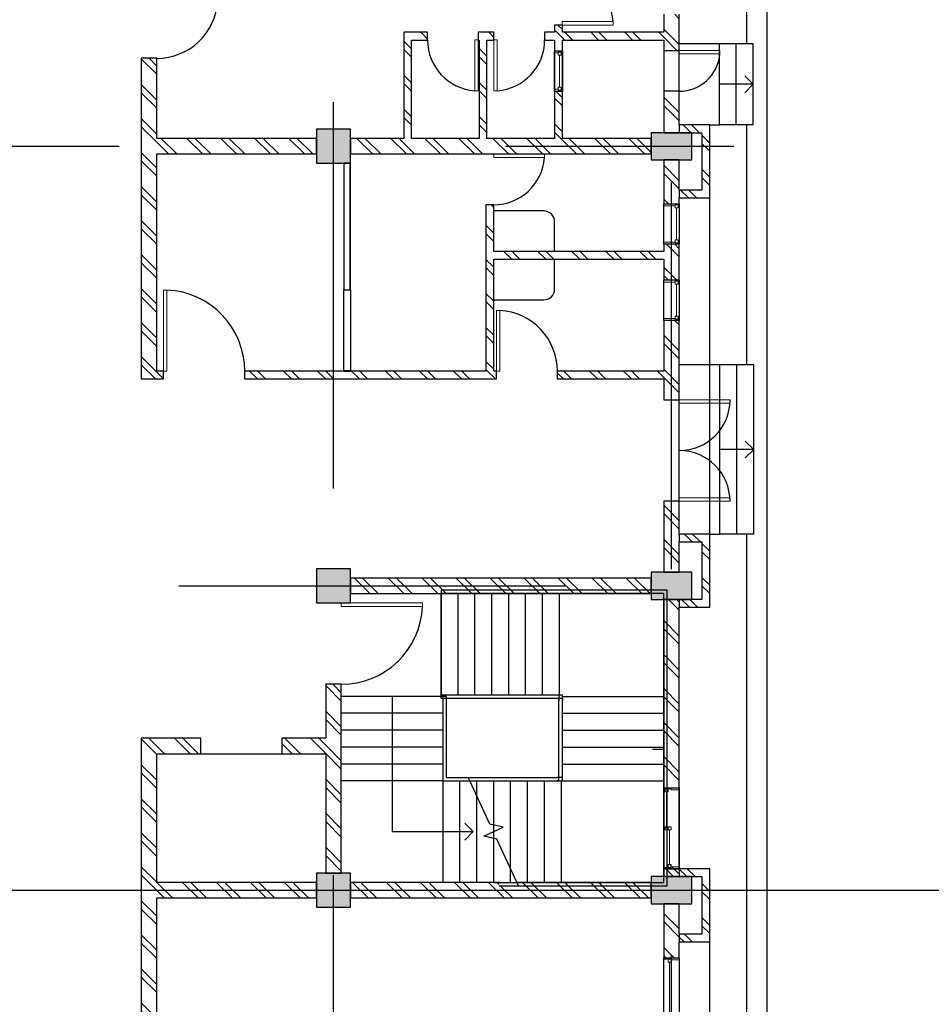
# Model space of a CAD drawing. Header units: inches. Extents: x 0 to 1544102, y -90707 to 23144100.
# Tile 152 of 155: x 1178802 to 1192287, y 710635 to 725193. Entities that reach past the tile are written whole.
import ezdxf

# ---------------------------------------------------------------- set-up
doc = ezdxf.new("R2010")
doc.units = ezdxf.units.IN
doc.header["$LTSCALE"] = 1800
doc.header["$MEASUREMENT"] = 0
for name, pattern in [('CENTRE', [1.5, 0.75, -0.25, 0.25, -0.25]), ('Grid Line', [22.225, 12.7, -3.175, 3.175, -3.175]), ('Overhead', [3.96875, 2.38125, -1.5875])]:
    doc.linetypes.add(name, pattern=pattern)
doc.layers.get('0').update_dxf_attribs({"color": 253})
doc.layers.add('1', color=7, linetype='Continuous')
pattern_1 = [(45, (-45654.37, 31662), (-251.4472, 251.4472), []), (45, (-45654.37, 32043), (-251.4472, 251.4472), [])]

# ---------------------------------------------------------------- blocks, each defined once
blk = doc.blocks.new('M_Single-Flush - D4 -  0750 x 2100mm-341539-Level 1')
at = {"lineweight": 18}
for p, q in [((324, 57), (324, 807)), ((375, 807), (324, 807)), ((375, 57), (375, 807)), ((375, 57), (324, 57))]:
    blk.add_line(p, q, dxfattribs=at)
blk.add_arc((375, 57), 752, 93.8903, 180)
blk = doc.blocks.new('M_Single-Flush - D4 -  0750 x 2100mm-342006-Level 1')
at = {"lineweight": 18}
for p, q in [((324, -57), (324, -807)), ((375, -57), (324, -57)), ((375, -57), (375, -807)), ((375, -807), (324, -807))]:
    blk.add_line(p, q, dxfattribs=at)
blk.add_arc((375, -57), 752, 180, 266.1097)
blk = doc.blocks.new('M_Single-Flush - D3 0900 x 2100mm-346452-Level 1')
at = {"lineweight": 18}
for p, q in [((399, -115), (399, -1015)), ((450, -115), (399, -115)), ((450, -115), (450, -1015)), ((450, -1015), (399, -1015))]:
    blk.add_line(p, q, dxfattribs=at)
blk.add_arc((450, -115), 902, 180, 266.7576)
blk = doc.blocks.new('Top Rail Type - Top Rail_Internal_-365579-Level 1')
at = {"linetype": 'Overhead'}
for p, q in [((19364, -21388), (19364, -21513)), ((20508, -21388), (19364, -21388)), ((20633, -21388), (20508, -21388)), ((20633, -22758), (20633, -21388)), ((19364, -21513), (19364, -23181)), ((19414, -21438), (19414, -21513)), ((20508, -21438), (19414, -21438)), ((19414, -21513), (19414, -23181)), ((20583, -21438), (20508, -21438)), ((20583, -22781), (20583, -21438)), ((19414, -23181), (19364, -23181))]:
    blk.add_line(p, q, dxfattribs=at)
for p, q in [((20633, -22758), (20583, -22781)), ((20583, -22781), (20583, -22781)), ((20583, -23033), (20583, -22781)), ((20633, -23033), (20633, -22758)), ((19383, -23108), (19383, -23158)), ((19383, -23108), (20583, -23108)), ((20583, -23108), (20583, -23033)), ((20633, -23158), (20633, -23033)), ((19383, -23158), (20633, -23158))]:
    blk.add_line(p, q)
blk = doc.blocks.new('M_Double-Flush - D2 1500 x 2100mm-359630-Level 1')
at = {"lineweight": 18}
for p, q in [((-750, 865), (-699, 865)), ((-750, 115), (-750, 865)), ((-699, 115), (-699, 865)), ((699, 115), (699, 863)), ((750, 115), (750, 865)), ((-750, 115), (-699, 115)), ((750, 115), (699, 115))]:
    blk.add_line(p, q, dxfattribs=at)
for centre, start, end in [((-750, 115), 0, 90), ((750, 115), 90, 180)]:
    blk.add_arc(centre, 750, start, end)
blk = doc.blocks.new('M_Sliding with Trim - W2 2500 x1200mm-430503-Level 1')
at = {"lineweight": 18}
for p, q in [((-1218.25, 115), (-1250, 115)), ((-1218.25, -7.1), (-1218.25, 115)), ((1218.25, 115), (1250, 115)), ((1218.25, -7.1), (1218.25, 115)), ((1250, 115), (1250, -115)), ((-1250, -115), (-1230.95, -115)), ((-1230.95, -7.1), (-1218.25, -7.1)), ((-1230.95, -115), (-1230.95, -7.1)), ((-1186.5, -51.55), (-1230.95, -51.55)), ((-1218.25, -7.1), (-1186.5, -7.1)), ((-1186.5, -7.1), (-1186.5, -51.55)), ((-22.225, -29.325), (-1186.5, -29.325)), ((-22.225, -7.1), (22.225, -7.1)), ((-22.225, -96), (-22.225, -7.1)), ((22.225, -51.55), (-22.225, -51.55)), ((22.225, -96), (-22.225, -96)), ((22.225, -7.1), (22.225, -96)), ((22.225, -73.775), (1186.5, -73.775)), ((1186.5, -51.55), (1230.95, -51.55)), ((1186.5, -96), (1186.5, -51.55)), ((1230.95, -96), (1186.5, -96)), ((1230.95, -7.1), (1218.25, -7.1)), ((1230.95, -115), (1230.95, -7.1)), ((1250, -115), (1230.95, -115))]:
    blk.add_line(p, q, dxfattribs=at)
blk = doc.blocks.new('M_Single-Flush - 600 x 2100mm-624085-Level 1')
at = {"lineweight": 18}
for p, q in [((249, -115), (249, -715)), ((300, -115), (249, -115)), ((300, -115), (300, -715)), ((300, -715), (249, -715))]:
    blk.add_line(p, q, dxfattribs=at)
blk.add_arc((300, -115), 602, 180, 265.1377)
blk = doc.blocks.new('M_Single-Flush - D5 1200 x 2100mm-680660-Level 1')
at = {"lineweight": 18}
for p, q in [((549, -57), (549, -1258)), ((600, -57), (549, -57)), ((600, -57), (600, -1258)), ((600, -1258), (549, -1258))]:
    blk.add_line(p, q, dxfattribs=at)
blk.add_arc((600, -57), 1202, 180, 267.5676)
blk = doc.blocks.new('M_Single-Flush - D3 0900 x 2100mm-346477-Level 1')
at = {"lineweight": 18}
for p, q in [((399, -57), (399, -958)), ((450, -57), (399, -57)), ((450, -57), (450, -958)), ((450, -958), (399, -958))]:
    blk.add_line(p, q, dxfattribs=at)
blk.add_arc((450, -57), 902, 180, 266.7576)
blk = doc.blocks.new('M_Single-Flush - D4 -  0750 x 2100mm-649197-Level 1')
at = {"lineweight": 18}
for p, q in [((324, -57), (324, -807)), ((375, -57), (324, -57)), ((375, -57), (375, -807)), ((375, -807), (324, -807))]:
    blk.add_line(p, q, dxfattribs=at)
blk.add_arc((375, -57), 752, 180, 266.1097)
blk = doc.blocks.new('M_Transom - V1 600 X 600-622763-Level 1')
at = {"lineweight": 18}
for p, q in [((-306.35, 115), (-338.1, 115)), ((-306.35, 115), (-306.35, -51.55)), ((230.15, 115), (261.9, 115)), ((230.15, -51.55), (230.15, 115)), ((-338.1, -115), (-319.05, -115)), ((-319.05, -51.55), (-274.6, -51.55)), ((-319.05, -96), (-319.05, -51.55)), ((-319.05, -51.55), (-306.35, -51.55)), ((-319.05, -51.55), (-319.05, -115)), ((-319.05, -96), (-274.6, -96)), ((-274.6, -96), (-274.6, -51.55)), ((-274.6, -73.775), (198.4, -73.775)), ((198.4, -96), (198.4, -51.55)), ((242.85, -51.55), (198.4, -51.55)), ((242.85, -96), (198.4, -96)), ((230.15, -51.55), (242.85, -51.55)), ((242.85, -96), (242.85, -51.55)), ((242.85, -51.55), (242.85, -115)), ((261.9, -115), (242.85, -115))]:
    blk.add_line(p, q, dxfattribs=at)
blk = doc.blocks.new('M_Single-Flush - FD 1200 x 2100mm-642924-Level 1')
at = {"lineweight": 18}
for p, q in [((549, -115), (549, -1316)), ((600, -115), (549, -115)), ((600, -115), (600, -1316)), ((600, -1316), (549, -1316))]:
    blk.add_line(p, q, dxfattribs=at)
blk.add_arc((600, -115), 1202, 180, 267.5676)
blk = doc.blocks.new('M_Sliding with Trim - W3 1200 x1200mm-430111-Level 1')
at = {"lineweight": 18}
for p, q in [((-600, 115), (-580.95, 115)), ((-580.95, 115), (-580.95, 7.1)), ((-536.5, 51.55), (-580.95, 51.55)), ((-580.95, 7.1), (-568.25, 7.1)), ((-568.25, 7.1), (-536.5, 7.1)), ((-568.25, 7.1), (-568.25, -115)), ((-536.5, 7.1), (-536.5, 51.55)), ((-22.225, 29.325), (-536.5, 29.325)), ((-22.225, 96), (-22.225, 7.1)), ((22.225, 96), (-22.225, 96)), ((22.225, 51.55), (-22.225, 51.55)), ((-22.225, 7.1), (22.225, 7.1)), ((22.225, 7.1), (22.225, 96)), ((22.225, 73.775), (536.5, 73.775)), ((536.5, 96), (536.5, 51.55)), ((580.95, 96), (536.5, 96)), ((536.5, 51.55), (580.95, 51.55)), ((568.25, 7.1), (568.25, -115)), ((580.95, 7.1), (568.25, 7.1)), ((580.95, 115), (580.95, 7.1)), ((600, 115), (580.95, 115)), ((600, -115), (600, 115)), ((-568.25, -115), (-600, -115)), ((568.25, -115), (600, -115))]:
    blk.add_line(p, q, dxfattribs=at)
blk = doc.blocks.new('M_Transom - V1 600 X 600-762079-Level 2')
at = {"lineweight": 18}
for p, q in [((-338.1, 57.5), (-319.05, 57.5)), ((-319.05, -5.95), (-319.05, 57.5)), ((-319.05, 38.5), (-319.05, -5.95)), ((-319.05, 38.5), (-274.6, 38.5)), ((-274.6, 38.5), (-274.6, -5.95)), ((-274.6, 16.275), (198.4, 16.275)), ((198.4, 38.5), (198.4, -5.95)), ((242.85, 38.5), (198.4, 38.5)), ((242.85, -5.95), (242.85, 57.5)), ((261.9, 57.5), (242.85, 57.5)), ((242.85, 38.5), (242.85, -5.95)), ((-306.35, -57.5), (-338.1, -57.5)), ((-319.05, -5.95), (-274.6, -5.95)), ((-319.05, -5.95), (-306.35, -5.95)), ((-306.35, -57.5), (-306.35, -5.95)), ((242.85, -5.95), (198.4, -5.95)), ((230.15, -5.95), (242.85, -5.95)), ((230.15, -5.95), (230.15, -57.5)), ((230.15, -57.5), (261.9, -57.5))]:
    blk.add_line(p, q, dxfattribs=at)
blk = doc.blocks.new('A$C6CC2746C')
at = {"lineweight": 9}
h = blk.add_hatch(dxfattribs=at)
h.set_pattern_fill('FP_1', color=256, style=0, pattern_type=2)
h.set_pattern_definition(pattern_1)
h.paths.add_polyline_path([(-34606, 12004), (-34606, 12454), (-34721, 12454), (-34721, 12004)], flags=0)
h = blk.add_hatch(dxfattribs=at)
h.set_pattern_fill('FP_1', color=256, style=0, pattern_type=2)
h.set_pattern_definition(pattern_1)
h.paths.add_polyline_path([(-33756, 12339), (-33641, 12339), (-33641, 12454), (-34606, 12454), (-34606, 12339), (-34029, 12339)], flags=0)
h = blk.add_hatch(dxfattribs=at)
h.set_pattern_fill('FP_1', color=256, style=0, pattern_type=2)
h.set_pattern_definition(pattern_1)
h.paths.add_polyline_path([(-28556, 12004), (-28556, 12454), (-28671, 12454), (-28671, 12004)], flags=0)
h = blk.add_hatch(dxfattribs=at)
h.set_pattern_fill('FP_1', color=256, style=0, pattern_type=2)
h.set_pattern_definition(pattern_1)
h.paths.add_polyline_path([(-27706, 12339), (-27591, 12339), (-27591, 12454), (-28556, 12454), (-28556, 12339)], flags=0)
h = blk.add_hatch(dxfattribs=at)
h.set_pattern_fill('FP_1', color=256, style=0, pattern_type=2)
h.set_pattern_definition(pattern_1)
h.paths.add_polyline_path([(-23606, 12004), (-23606, 12454), (-23721, 12454), (-23721, 12004)], flags=0)
h = blk.add_hatch(dxfattribs=at)
h.set_pattern_fill('FP_1', color=256, style=0, pattern_type=2)
h.set_pattern_definition(pattern_1)
h.paths.add_polyline_path([(-22756, 12339), (-22641, 12339), (-22641, 12454), (-23606, 12454), (-23606, 12339)], flags=0)
h = blk.add_hatch(dxfattribs=at)
h.set_pattern_fill('FP_1', color=256, style=0, pattern_type=2)
h.set_pattern_definition(pattern_1)
h.paths.add_polyline_path([(-33641, 12004), (-33641, 12339), (-33756, 12339), (-33756, 12004)], flags=0)
h = blk.add_hatch(dxfattribs=at)
h.set_pattern_fill('FP_1', color=256, style=0, pattern_type=2)
h.set_pattern_definition(pattern_1)
h.paths.add_polyline_path([(-27591, 12004), (-27591, 12339), (-27706, 12339), (-27706, 12004)], flags=0)
h = blk.add_hatch(dxfattribs=at)
h.set_pattern_fill('FP_1', color=256, style=0, pattern_type=2)
h.set_pattern_definition(pattern_1)
h.paths.add_polyline_path([(-22641, 12004), (-22641, 12339), (-22756, 12339), (-22756, 12004)], flags=0)
for points in [[(-34206, 11589), (-34206, 12189), (-34606, 12189), (-34606, 11589)], [(-27706, 11589), (-27706, 12189), (-28106, 12189), (-28106, 11589)], [(-23206, 11589), (-23206, 12189), (-23606, 12189), (-23606, 11589)], [(-34156, 6639), (-34156, 7139), (-34656, 7139), (-34656, 6639)], [(-27656, 6639), (-27656, 7139), (-28156, 7139), (-28156, 6639)], [(-23156, 6639), (-23156, 7139), (-23656, 7139), (-23656, 6639)]]:
    blk.add_hatch(color=256).paths.add_polyline_path(points, flags=0)
h = blk.add_hatch(dxfattribs=at)
h.set_pattern_fill('FP_1', color=256, style=0, pattern_type=2)
h.set_pattern_definition(pattern_1)
h.paths.add_polyline_path([(-35976, 11774), (-35821, 11774), (-35821, 12004), (-36356, 12004), (-36356, 11774), (-36091, 11774)])
h.paths.add_polyline_path([(-35221, 11774), (-34606, 11774), (-34606, 12004), (-35221, 12004)])
h.paths.add_polyline_path([(-36956, 11774), (-36956, 12004), (-37541, 12004), (-37541, 11774), (-37146, 11774)])
h.paths.add_polyline_path([(-38261, 11774), (-38141, 11774), (-38141, 12004), (-38491, 12004), (-38491, 11774), (-38376, 11774)])
h.paths.add_polyline_path([(-39206, 11774), (-38491, 11774), (-38491, 12004), (-39206, 12004)])
h = blk.add_hatch(dxfattribs=at)
h.set_pattern_fill('FP_1', color=256, style=0, pattern_type=2)
h.set_pattern_definition(pattern_1)
h.paths.add_polyline_path([(-28106, 11774), (-28106, 12004), (-29156, 12004), (-29156, 11774)], flags=0)
h.paths.add_polyline_path([(-30656, 11774), (-30656, 12004), (-31829, 12004), (-31829, 11774), (-30964, 11774)], flags=0)
h.paths.add_polyline_path([(-32956, 11774), (-32429, 11774), (-32429, 12004), (-32956, 12004)], flags=0)
h.paths.add_polyline_path([(-34029, 11774), (-33556, 11774), (-33556, 12004), (-34206, 12004), (-34206, 11774)], flags=0)
h = blk.add_hatch(dxfattribs=at)
h.set_pattern_fill('FP_1', color=256, style=0, pattern_type=2)
h.set_pattern_definition([(45, (-44454.37, 31662), (-251.447, 251.447), []), (45, (-44454.37, 32043), (-251.447, 251.447), [])])
h.paths.add_polyline_path([(-24343, 11882), (-24343, 11793), (-24299, 11793), (-24299, 11882)])
h.paths.add_polyline_path([(-23740, 11837), (-23740, 11774), (-23606, 11774), (-23606, 12004), (-23753, 12004), (-23753, 11882), (-23785, 11882), (-23785, 11837)])
h.paths.add_polyline_path([(-24902, 11774), (-24902, 11793), (-24858, 11793), (-24858, 11837), (-24902, 11837), (-24902, 11882), (-24889, 11882), (-24889, 12004), (-27706, 12004), (-27706, 11774)])
h = blk.add_hatch(dxfattribs=at)
h.set_pattern_fill('FP_1', color=256, style=0, pattern_type=2)
h.set_pattern_definition(pattern_1)
h.paths.add_polyline_path([(-19106, 11774), (-19106, 12004), (-19906, 12004), (-19906, 11774)], flags=0)
h.paths.add_polyline_path([(-22406, 11774), (-22406, 12004), (-23206, 12004), (-23206, 11774)], flags=0)
h = blk.add_hatch(dxfattribs=at)
h.set_pattern_fill('FP_1', color=256, style=0, pattern_type=2)
h.set_pattern_definition(pattern_1)
h.paths.add_polyline_path([(-35976, 10274), (-35976, 11774), (-36091, 11774), (-36091, 10274)], flags=0)
h = blk.add_hatch(dxfattribs=at)
h.set_pattern_fill('FP_1', color=256, style=0, pattern_type=2)
h.set_pattern_definition(pattern_1)
h.paths.add_polyline_path([(-32849, 9259), (-32734, 9259), (-32734, 11774), (-32849, 11774), (-32849, 9509)], flags=0)
h = blk.add_hatch(dxfattribs=at)
h.set_pattern_fill('FP_1', color=256, style=0, pattern_type=2)
h.set_pattern_definition(pattern_1)
h.paths.add_polyline_path([(-30964, 4274), (-30964, 4374), (-31079, 4374), (-31079, 4274)], flags=0)
h.paths.add_polyline_path([(-30964, 5574), (-30964, 9299), (-31079, 9299), (-31079, 5574)], flags=0)
h.paths.add_polyline_path([(-31079, 10199), (-30964, 10199), (-30964, 11774), (-31079, 11774), (-31079, 11515)], flags=0)
h = blk.add_hatch(dxfattribs=at)
h.set_pattern_fill('FP_1', color=256, style=0, pattern_type=2)
h.set_pattern_definition(pattern_1)
h.paths.add_polyline_path([(-34291, 7139), (-34291, 11589), (-34521, 11589), (-34521, 7139)], flags=0)
h = blk.add_hatch(dxfattribs=at)
h.set_pattern_fill('FP_1', color=256, style=0, pattern_type=2)
h.set_pattern_definition(pattern_1)
h.paths.add_polyline_path([(-27791, 7139), (-27791, 11589), (-28021, 11589), (-28021, 7139)], flags=0)
h = blk.add_hatch(dxfattribs=at)
h.set_pattern_fill('FP_1', color=256, style=0, pattern_type=2)
h.set_pattern_definition(pattern_1)
h.paths.add_polyline_path([(-23521, 7139), (-23291, 7139), (-23291, 11589), (-23521, 11589), (-23521, 9604), (-23471, 9627), (-23471, 9337), (-23521, 9337), (-23521, 8306)], flags=0)
h = blk.add_hatch(dxfattribs=at)
h.set_pattern_fill('FP_1', color=256, style=0, pattern_type=2)
h.set_pattern_definition(pattern_1)
h.paths.add_polyline_path([(-36947, 10159), (-36947, 10274), (-37146, 10274), (-37146, 10159)], flags=0)
h.paths.add_polyline_path([(-36091, 10159), (-36091, 10274), (-36197, 10274), (-36197, 10159)], flags=0)
h = blk.add_hatch(dxfattribs=at)
h.set_pattern_fill('FP_1', color=256, style=0, pattern_type=2)
h.set_pattern_definition(pattern_1)
h.paths.add_polyline_path([(-35976, 7929), (-35976, 8280), (-36091, 8280), (-36091, 7929)], flags=0)
h.paths.add_polyline_path([(-35976, 9030), (-35976, 9260), (-36091, 9260), (-36091, 9030)], flags=0)
h.paths.add_polyline_path([(-36091, 10010), (-35976, 10010), (-35976, 10274), (-36091, 10274), (-36091, 10159)], flags=0)
h = blk.add_hatch(dxfattribs=at)
h.set_pattern_fill('FP_1', color=256, style=0, pattern_type=2)
h.set_pattern_definition(pattern_1)
h.paths.add_polyline_path([(-35216, 10274), (-35216, 10159), (-34521, 10159), (-34521, 10274)])
h.paths.add_polyline_path([(-35816, 10159), (-35816, 10274), (-35976, 10274), (-35976, 10159)])
h = blk.add_hatch(dxfattribs=at)
h.set_pattern_fill('FP_1', color=256, style=0, pattern_type=2)
h.set_pattern_definition(pattern_1)
h.paths.add_polyline_path([(-31079, 9144), (-31079, 9259), (-33541, 9259), (-33541, 9144), (-31345, 9144)], flags=0)
h = blk.add_hatch(dxfattribs=at)
h.set_pattern_fill('FP_1', color=256, style=0, pattern_type=2)
h.set_pattern_definition(pattern_1)
h.paths.add_polyline_path([(-35976, 9044), (-34521, 9044), (-34521, 9159), (-35976, 9159)], flags=0)
h = blk.add_hatch(dxfattribs=at)
h.set_pattern_fill('FP_1', color=256, style=0, pattern_type=2)
h.set_pattern_definition(pattern_1)
h.paths.add_polyline_path([(-35976, 7929), (-34521, 7929), (-34521, 8044), (-35976, 8044)], flags=0)
h = blk.add_hatch(dxfattribs=at)
h.set_pattern_fill('FP_1', color=256, style=0, pattern_type=2)
h.set_pattern_definition(pattern_1)
h.paths.add_polyline_path([(-23656, 6774), (-23656, 7004), (-26450, 7004), (-26450, 6774), (-25421, 6774)])
h = blk.add_hatch(dxfattribs=at)
h.set_pattern_fill('FP_1', color=256, style=0, pattern_type=2)
h.set_pattern_definition(pattern_1)
h.paths.add_polyline_path([(-25421, 4274), (-25421, 4924), (-25651, 4924), (-25651, 4274)], flags=0)
h.paths.add_polyline_path([(-25651, 6124), (-25421, 6124), (-25421, 6774), (-25651, 6774)], flags=0)
h = blk.add_hatch(dxfattribs=at)
h.set_pattern_fill('FP_1', color=256, style=0, pattern_type=2)
h.set_pattern_definition(pattern_1)
h.paths.add_polyline_path([(-34291, 4274), (-34291, 6639), (-34521, 6639), (-34521, 4274)], flags=0)
h = blk.add_hatch(dxfattribs=at)
h.set_pattern_fill('FP_1', color=256, style=0, pattern_type=2)
h.set_pattern_definition(pattern_1)
h.paths.add_polyline_path([(-23291, 4274), (-23291, 6639), (-23521, 6639), (-23521, 4274)], flags=0)
h = blk.add_hatch(dxfattribs=at)
h.set_pattern_fill('FP_1', color=256, style=0, pattern_type=2)
h.set_pattern_definition(pattern_1)
h.paths.add_polyline_path([(-30964, 4044), (-30964, 4274), (-35706, 4274), (-35706, 4044), (-33134, 4044)], flags=0)
h.paths.add_polyline_path([(-36712, 4044), (-36606, 4044), (-36606, 4274), (-38021, 4274), (-38021, 4044), (-37606, 4044)], flags=0)
h = blk.add_hatch(dxfattribs=at)
h.set_pattern_fill('FP_1', color=256, style=0, pattern_type=2)
h.set_pattern_definition(pattern_1)
h.paths.add_polyline_path([(-18824, 4044), (-18791, 4044), (-18791, 4274), (-25651, 4274), (-25651, 4044), (-22402, 4044)], flags=0)
for p, q in [((-991, 13304), (-45821, 13304)), ((-28671, 13104), (-31171, 13104)), ((-31171, 13104), (-31171, 12854)), ((-29921, 13104), (-30046, 12979)), ((-29921, 13104), (-29921, 12854)), ((-29921, 13104), (-29796, 12979)), ((-28671, 13104), (-28671, 12854)), ((-35921, 13004), (-45521, 13004)), ((-34721, 13096), (-35921, 13096)), ((-35921, 13096), (-35921, 12846)), ((-35321, 13096), (-35446, 12971)), ((-35321, 13096), (-35321, 12846)), ((-35321, 13096), (-35196, 12971)), ((-34721, 13096), (-34721, 12846)), ((-31171, 13004), (-34721, 13004)), ((-12091, 13004), (-28671, 13004)), ((-35921, 12846), (-35921, 12596)), ((-34721, 12846), (-35921, 12846)), ((-35321, 12846), (-35321, 12596)), ((-34721, 12846), (-34721, 12596)), ((-31171, 12854), (-31171, 12604)), ((-28671, 12854), (-31171, 12854)), ((-29921, 12854), (-29921, 12604)), ((-28671, 12854), (-28671, 12604)), ((-35921, 12596), (-35921, 12004)), ((-34721, 12596), (-35921, 12596)), ((-34721, 12596), (-35921, 12596)), ((-34721, 12454), (-34721, 12596)), ((-28671, 12604), (-31171, 12604)), ((-31171, 12604), (-31171, 12004)), ((-28671, 12604), (-31171, 12604)), ((-28671, 12454), (-28671, 12604)), ((-28671, 12454), (-33641, 12454)), ((-19221, 12454), (-22641, 12454)), ((-34206, 12189), (-34606, 12189)), ((-34606, 12189), (-34606, 11589)), ((-34206, 11589), (-34206, 12189)), ((-27706, 12189), (-28106, 12189)), ((-28106, 12189), (-28106, 11589)), ((-27706, 11589), (-27706, 12189)), ((-23206, 12189), (-23606, 12189)), ((-23606, 12189), (-23606, 11589)), ((-23206, 11589), (-23206, 12189)), ((-35221, 12004), (-35821, 12004)), ((-35821, 11996), (-35221, 11996)), ((-34721, 12004), (-34606, 12004)), ((-33756, 12004), (-33641, 12004)), ((-33556, 12004), (-32956, 12004)), ((-32429, 12004), (-31829, 12004)), ((-29156, 12004), (-30656, 12004)), ((-28671, 12004), (-28556, 12004)), ((-27706, 12004), (-27591, 12004)), ((-24921, 12004), (-23721, 12004)), ((-23721, 12004), (-23606, 12004)), ((-23721, 11774), (-23721, 12004)), ((-23721, 11774), (-23721, 12004)), ((-22756, 12004), (-22641, 12004)), ((-22406, 12004), (-19906, 12004)), ((-27841, 11824), (-27841, 10542)), ((-25010, 11824), (-27841, 11824)), ((-24710, 11824), (-25010, 11824)), ((-23471, 11824), (-24710, 11824)), ((-23471, 10193), (-23471, 11824)), ((-35821, 11774), (-35221, 11774)), ((-32956, 11774), (-33556, 11774)), ((-31829, 11774), (-32429, 11774)), ((-27791, 11774), (-27791, 10542)), ((-25010, 11774), (-27791, 11774)), ((-26271, 10274), (-26271, 11774)), ((-26271, 10274), (-26271, 11774)), ((-26021, 10274), (-26021, 11774)), ((-26021, 10274), (-26021, 11774)), ((-25771, 10274), (-25771, 11774)), ((-25771, 10274), (-25771, 11774)), ((-25521, 10274), (-25521, 11774)), ((-25521, 10274), (-25521, 11774)), ((-25488, 11774), (-25488, 11605)), ((-25271, 10274), (-25271, 11774)), ((-25271, 10274), (-25271, 11774)), ((-25010, 11774), (-25071, 11774)), ((-25021, 10274), (-25021, 11774)), ((-25021, 10274), (-25021, 11774)), ((-24710, 11774), (-25010, 11774)), ((-23721, 11774), (-24921, 11774)), ((-23521, 11774), (-24710, 11774)), ((-23521, 10193), (-23521, 11774)), ((-19906, 11774), (-22406, 11774)), ((-34606, 11589), (-34206, 11589)), ((-28106, 11589), (-27706, 11589)), ((-23606, 11589), (-23206, 11589)), ((-27841, 10542), (-27841, 8481)), ((-27791, 10542), (-27791, 8481)), ((-35816, 10274), (-35216, 10274)), ((-26291, 10231), (-27791, 10231)), ((-26291, 10231), (-27791, 10231)), ((-26291, 10224), (-26291, 8481)), ((-26291, 10224), (-26210, 10224)), ((-26210, 10274), (-26271, 10274)), ((-26241, 10274), (-26241, 8481)), ((-26241, 10274), (-26210, 10274)), ((-25071, 10274), (-26210, 10274)), ((-25021, 10224), (-26210, 10224)), ((-25071, 10274), (-25071, 10193)), ((-25071, 8881), (-25071, 10193)), ((-25021, 10254), (-23521, 10254)), ((-25021, 10193), (-25021, 10254)), ((-25021, 10254), (-23521, 10254)), ((-25021, 10224), (-25021, 10193)), ((-25021, 8904), (-25021, 10193)), ((-23521, 10193), (-23521, 10254)), ((-23521, 9604), (-23521, 10193)), ((-23471, 9627), (-23471, 10193)), ((-35216, 10159), (-35816, 10159)), ((-32849, 10159), (-33289, 10159)), ((-32294, 10159), (-32734, 10159)), ((-33449, 9999), (-33449, 9259)), ((-32134, 9259), (-32134, 9999)), ((-26291, 9981), (-27791, 9981)), ((-26291, 9981), (-27791, 9981)), ((-25021, 10004), (-23521, 10004)), ((-25021, 10004), (-23521, 10004)), ((-26291, 9731), (-27791, 9731)), ((-26291, 9731), (-27791, 9731)), ((-25021, 9754), (-23521, 9754)), ((-25021, 9754), (-23521, 9754)), ((-23471, 9337), (-23471, 9627)), ((-26291, 9481), (-27791, 9481)), ((-26291, 9481), (-27791, 9481)), ((-25021, 9504), (-23735, 9504)), ((-25021, 9504), (-23735, 9504)), ((-23735, 9504), (-23521, 9504)), ((-23521, 9504), (-23521, 9604)), ((-23521, 9254), (-23521, 9504)), ((-26291, 9231), (-27791, 9231)), ((-26291, 9231), (-27791, 9231)), ((-25021, 9254), (-24371, 9254)), ((-25021, 9254), (-24371, 9254)), ((-24371, 9254), (-24271, 9254)), ((-24271, 9254), (-24171, 9254)), ((-24271, 9254), (-24171, 9254)), ((-24171, 9254), (-23521, 9254)), ((-26291, 8981), (-27791, 8981)), ((-26291, 8981), (-27791, 8981)), ((-25021, 9004), (-24807, 9004)), ((-25021, 9004), (-24807, 9004)), ((-25021, 8754), (-25021, 8904)), ((-24807, 9004), (-23521, 9004)), ((-24271, 8954), (-24396, 8829)), ((-24271, 8754), (-24271, 8954)), ((-24271, 8954), (-24146, 8829)), ((-25021, 8504), (-25021, 8754)), ((-25021, 8754), (-23521, 8754)), ((-24271, 8504), (-24271, 8754)), ((-26291, 8731), (-27791, 8731)), ((-26291, 8731), (-27791, 8731)), ((-27841, 8481), (-27791, 8481)), ((-26271, 8484), (-27791, 8484)), ((-26291, 8481), (-27791, 8481)), ((-26291, 8481), (-26241, 8481)), ((-26271, 8504), (-26021, 8504)), ((-26271, 8504), (-26271, 7004)), ((-26021, 8504), (-25771, 8504)), ((-26021, 8504), (-26021, 7004)), ((-25771, 8504), (-25521, 8504)), ((-25771, 8504), (-25771, 7004)), ((-25521, 8504), (-25271, 8504)), ((-25521, 8504), (-25521, 7004)), ((-25271, 8504), (-25071, 8504)), ((-25271, 8504), (-25271, 7004)), ((-25071, 8504), (-25021, 8504)), ((-25021, 8504), (-23521, 8504)), ((-25021, 8504), (-25021, 7004)), ((-24271, 7754), (-24271, 8504)), ((-26271, 7754), (-26021, 7754)), ((-26021, 7754), (-25771, 7754)), ((-25771, 7754), (-25521, 7754)), ((-25521, 7754), (-25271, 7754)), ((-25271, 7754), (-25021, 7754)), ((-25021, 7754), (-24271, 7754)), ((-34156, 7139), (-34656, 7139)), ((-34656, 7139), (-34656, 6639)), ((-34156, 6639), (-34156, 7139)), ((-32284, 7139), (-31084, 7139)), ((-31079, 7039), (-31079, 7139)), ((-27656, 7139), (-28156, 7139)), ((-28156, 7139), (-28156, 6639)), ((-27656, 6639), (-27656, 7139)), ((-23156, 7139), (-23656, 7139)), ((-23656, 7139), (-23656, 6639)), ((-23156, 6639), (-23156, 7139)), ((-32284, 7133), (-34156, 7133)), ((-32284, 7045), (-34156, 7045)), ((-31084, 7039), (-32284, 7039)), ((-31079, 7133), (-31084, 7133)), ((-31079, 7045), (-31084, 7045)), ((-34656, 6639), (-34156, 6639)), ((-28156, 6639), (-27656, 6639)), ((-23656, 6639), (-23156, 6639)), ((-25421, 4924), (-25421, 6124))]:
    blk.add_line(p, q)
at = {"linetype": 'Overhead'}
for p, q in [((-28671, 13104), (-31171, 13104)), ((-34721, 13096), (-35921, 13096)), ((-34721, 12846), (-35921, 12846)), ((-28671, 12854), (-31171, 12854)), ((-23735, 9504), (-23521, 9504)), ((-24371, 9254), (-24271, 9254)), ((-24171, 9254), (-23521, 9254)), ((-24807, 9004), (-23521, 9004)), ((-25021, 8754), (-23521, 8754)), ((-26271, 8504), (-26271, 7004)), ((-26021, 8504), (-26021, 7004)), ((-25771, 8504), (-25771, 7004)), ((-25521, 8504), (-25521, 7004)), ((-25271, 8504), (-25271, 7004)), ((-25021, 8504), (-23521, 8504)), ((-25021, 8504), (-25021, 7004))]:
    blk.add_line(p, q, dxfattribs=at)
at = {"linetype": 'Grid Line'}
for p, q in [((-34406, -19141), (-34406, 12812)), ((-23406, -23976), (-23406, 12819)), ((-27906, -23976), (-27906, 12805)), ((422, 11889), (-46234, 11889)), ((-768, 6889), (-45299, 6889))]:
    blk.add_line(p, q, dxfattribs=at)
at = {"lineweight": 25}
for p, q in [((-34721, 12454), (-34721, 12004)), ((-33641, 12454), (-34721, 12454)), ((-33641, 12004), (-33641, 12454)), ((-28671, 12454), (-28671, 12004)), ((-27591, 12454), (-28671, 12454)), ((-27591, 12004), (-27591, 12454)), ((-23721, 12454), (-23721, 12004)), ((-22641, 12454), (-23721, 12454)), ((-22641, 12004), (-22641, 12454)), ((-34606, 11774), (-34606, 12339)), ((-34606, 12339), (-33756, 12339)), ((-33756, 12339), (-33756, 12004)), ((-28556, 12004), (-28556, 12339)), ((-28556, 12339), (-27706, 12339)), ((-27706, 12339), (-27706, 11774)), ((-23606, 11774), (-23606, 12339)), ((-23606, 12339), (-22756, 12339)), ((-22756, 12339), (-22756, 12004)), ((-35821, 12004), (-36356, 12004)), ((-35821, 11774), (-35821, 12004)), ((-34721, 12004), (-35221, 12004)), ((-35221, 12004), (-35221, 11774)), ((-33756, 12004), (-34206, 12004)), ((-34206, 12004), (-34206, 11774)), ((-33556, 12004), (-33641, 12004)), ((-33556, 11774), (-33556, 12004)), ((-32429, 12004), (-32956, 12004)), ((-32956, 12004), (-32956, 11774)), ((-32429, 11774), (-32429, 12004)), ((-30656, 12004), (-31829, 12004)), ((-31829, 12004), (-31829, 11774)), ((-30656, 11774), (-30656, 12004)), ((-28671, 12004), (-29156, 12004)), ((-29156, 12004), (-29156, 11774)), ((-28106, 12004), (-28556, 12004)), ((-28106, 11774), (-28106, 12004)), ((-23721, 12004), (-27591, 12004)), ((-24921, 11774), (-24921, 12004)), ((-23721, 12004), (-23721, 11774)), ((-22756, 12004), (-23206, 12004)), ((-23206, 12004), (-23206, 11774)), ((-22406, 12004), (-22641, 12004)), ((-22406, 11774), (-22406, 12004)), ((-36356, 11774), (-36091, 11774)), ((-36091, 11774), (-36091, 10274)), ((-35976, 11774), (-35821, 11774)), ((-35976, 10274), (-35976, 11774)), ((-35221, 11774), (-34606, 11774)), ((-34206, 11774), (-33556, 11774)), ((-32956, 11774), (-32849, 11774)), ((-32849, 11774), (-32849, 9259)), ((-32734, 11774), (-32429, 11774)), ((-32734, 9259), (-32734, 11774)), ((-31829, 11774), (-31079, 11774)), ((-31079, 11774), (-31079, 10199)), ((-30964, 11774), (-30656, 11774)), ((-30964, 10199), (-30964, 11774)), ((-29156, 11774), (-28106, 11774)), ((-27706, 11774), (-23606, 11774)), ((-23206, 11774), (-22406, 11774)), ((-34521, 11589), (-34521, 10274)), ((-34291, 11589), (-34521, 11589)), ((-34291, 7139), (-34291, 11589)), ((-28021, 11589), (-28021, 7139)), ((-27791, 11589), (-28021, 11589)), ((-27791, 7139), (-27791, 11589)), ((-23521, 11589), (-23521, 9604)), ((-23291, 11589), (-23521, 11589)), ((-23291, 7139), (-23291, 11589)), ((-36091, 10274), (-36197, 10274)), ((-36197, 10274), (-36197, 10159)), ((-34521, 10274), (-35976, 10274)), ((-35816, 10159), (-35816, 10274)), ((-35216, 10274), (-35216, 10159)), ((-31079, 10199), (-30964, 10199)), ((-36197, 10159), (-36091, 10159)), ((-36091, 10159), (-36091, 10010)), ((-35976, 10010), (-35976, 10159)), ((-35976, 10159), (-34521, 10159)), ((-34521, 10159), (-34521, 9159)), ((-36091, 10010), (-35976, 10010)), ((-23521, 9337), (-23521, 7139)), ((-36091, 9260), (-36091, 9030)), ((-35976, 9260), (-36091, 9260)), ((-35976, 9159), (-35976, 9260)), ((-32849, 9259), (-33541, 9259)), ((-33541, 9259), (-33541, 9144)), ((-31079, 9259), (-32734, 9259)), ((-31079, 9299), (-31079, 9259)), ((-30964, 9299), (-31079, 9299)), ((-30964, 5574), (-30964, 9299)), ((-36091, 9030), (-35976, 9030)), ((-34521, 9159), (-35976, 9159)), ((-35976, 9030), (-35976, 9044)), ((-35976, 9044), (-34521, 9044)), ((-34521, 9044), (-34521, 8044)), ((-33541, 9144), (-31079, 9144)), ((-31079, 9144), (-31079, 7139)), ((-36091, 8280), (-36091, 7929)), ((-35976, 8280), (-36091, 8280)), ((-35976, 8044), (-35976, 8280)), ((-34521, 8044), (-35976, 8044)), ((-36091, 7929), (-34521, 7929)), ((-34521, 7929), (-34521, 7139)), ((-34521, 7139), (-34291, 7139)), ((-32284, 7139), (-34156, 7139)), ((-34156, 7139), (-34156, 7039)), ((-32284, 7039), (-32284, 7139)), ((-31079, 7139), (-31084, 7139)), ((-31084, 7139), (-31084, 7039)), ((-28021, 7139), (-27791, 7139)), ((-23521, 7139), (-23291, 7139)), ((-34156, 7039), (-32284, 7039)), ((-31084, 7039), (-31079, 7039)), ((-31079, 7039), (-31079, 5574)), ((-23656, 7004), (-26450, 7004)), ((-26450, 7004), (-26450, 6774)), ((-23656, 6774), (-23656, 7004)), ((-26450, 6774), (-25651, 6774)), ((-25651, 6774), (-25651, 6124)), ((-25421, 6774), (-23656, 6774)), ((-25421, 6124), (-25421, 6774)), ((-34291, 6639), (-34521, 6639)), ((-34521, 6639), (-34521, 4274)), ((-34291, 4274), (-34291, 6639)), ((-23521, 6639), (-23521, 4274)), ((-23291, 6639), (-23521, 6639)), ((-23291, 4274), (-23291, 6639)), ((-25651, 6124), (-25421, 6124)), ((-31079, 5574), (-30964, 5574)), ((-25421, 4924), (-25651, 4924)), ((-25651, 4924), (-25651, 4044)), ((-25421, 4274), (-25421, 4924)), ((-31079, 4374), (-31079, 4274)), ((-30964, 4374), (-31079, 4374)), ((-30964, 4274), (-30964, 4374)), ((-34521, 4274), (-35706, 4274)), ((-35706, 4274), (-35706, 4044)), ((-31079, 4274), (-34291, 4274)), ((-30964, 4044), (-30964, 4274)), ((-23521, 4274), (-25421, 4274)), ((-19021, 4274), (-23291, 4274)), ((-35706, 4044), (-30964, 4044)), ((-25651, 4044), (-18791, 4044))]:
    blk.add_line(p, q, dxfattribs=at)
at = {"linetype": 'Continuous'}
for p, q in [((-23471, 9627), (-24158, 9307)), ((-24337, 9396), (-24384, 9201)), ((-24205, 9112), (-24337, 9396)), ((-24384, 9201), (-25021, 8904)), ((-24158, 9307), (-24205, 9112))]:
    blk.add_line(p, q, dxfattribs=at)
for centre, start, end in [((-33289, 9999), 90, 180), ((-32294, 9999), 0, 90)]:
    blk.add_arc(centre, 160, start, end)
for name, p in [('M_Double-Flush - D2 1500 x 2100mm-359630-Level 1', (-29906, 11889)), ('M_Sliding with Trim - W2 2500 x1200mm-430503-Level 1', (-21156, 11889)), ('M_Single-Flush - D4 -  0750 x 2100mm-341539-Level 1', (-36572, 10216)), ('M_Transom - V1 600 X 600-762079-Level 2', (-35478, 10216)), ('Top Rail Type - Top Rail_Internal_-365579-Level 1', (-45654, 31662))]:
    blk.add_blockref(name, p)
for name, p, rotation in [('M_Single-Flush - 600 x 2100mm-624085-Level 1', (-35521, 11889), 180), ('M_Transom - V1 600 X 600-622763-Level 1', (-33294, 11889), 180), ('M_Transom - V1 600 X 600-622763-Level 1', (-32167, 11889), 180), ('M_Sliding with Trim - W3 1200 x1200mm-430111-Level 1', (-24321, 11889), 180), ('M_Single-Flush - D3 0900 x 2100mm-346477-Level 1', (-31021, 9749), 270), ('M_Single-Flush - D4 -  0750 x 2100mm-341539-Level 1', (-36034, 9635), 270), ('M_Single-Flush - D4 -  0750 x 2100mm-649197-Level 1', (-33916, 9201), 180), ('M_Single-Flush - D4 -  0750 x 2100mm-342006-Level 1', (-36034, 8655), 90), ('M_Single-Flush - FD 1200 x 2100mm-642924-Level 1', (-27052, 6889), 180), ('M_Single-Flush - D5 1200 x 2100mm-680660-Level 1', (-31021, 4974), 270), ('M_Single-Flush - D3 0900 x 2100mm-346452-Level 1', (-36156, 4159), 180)]:
    blk.add_blockref(name, p, dxfattribs=dict(rotation=rotation))
blk = doc.blocks.new('key plan')
at = {"linetype": 'CENTRE', "ltscale": 500}
blk.add_line((-200000, 17708.9), (-200000, -385146.3), dxfattribs=at)
at = {"ltscale": 100, "rotation": 180}
blk.add_blockref('A$C6CC2746C', (-223406.1, -43361), dxfattribs=at)
at = {"layer": '1', "color": 8, "linetype": 'CENTRE', "ltscale": 500}
blk.add_line((-200000, 121323.7), (-200000, -410907.3), dxfattribs=at)

msp = doc.modelspace()

# ---------------------------------------------------------------- block references
at = {"rotation": 89.99999999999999}
msp.add_blockref('key plan', (1133194.68, 912322.72), dxfattribs=at)

doc.saveas('drawing.dxf')
